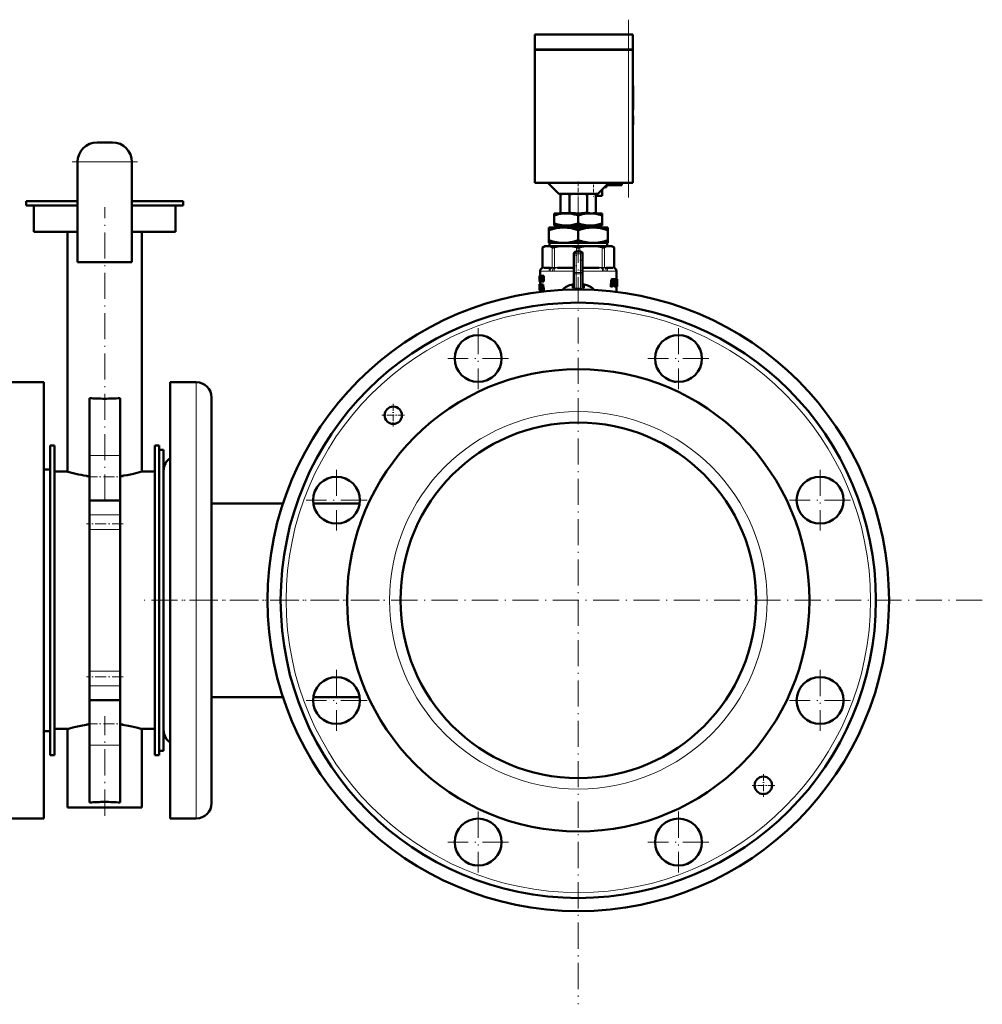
# Model space of a CAD drawing. Extents: x -2065 to 2446, y -2260 to 958.
# Tile 58 of 63: x 2005 to 2446, y -604 to -152. Entities that reach past the tile are written whole.
import ezdxf

# ---------------------------------------------------------------- set-up
doc = ezdxf.new("R2010")
doc.units = 0
doc.linetypes.add('DASHDOT', pattern=[18.5, 12, -3, 0.5, -3])

msp = doc.modelspace()

# ---------------------------------------------------------------- linework, layer by layer
at = {"color": 7, "linetype": 'DASHDOT', "lineweight": 18}
for p, q in [((2283.82, -233.89), (2283.82, -152.29)), ((2058.67, -217.54), (2028.67, -217.54)), ((2260.82, -233.29), (2260.82, -603.79)), ((2043.67, -372.81), (2043.67, -238.33)), ((2214.9, -293.7), (2214.9, -321.65)), ((2306.75, -293.7), (2306.75, -321.65)), ((2228.88, -307.67), (2200.93, -307.67)), ((2320.72, -307.67), (2292.77, -307.67)), ((2149.96, -358.64), (2149.96, -386.59)), ((2371.69, -358.64), (2371.69, -386.59)), ((2163.93, -372.61), (2135.98, -372.61)), ((2385.66, -372.61), (2357.71, -372.61)), ((2169.6, -418.54), (2061.68, -418.54)), ((2446.07, -418.54), (2075.57, -418.54)), ((2149.96, -450.48), (2149.96, -478.43)), ((2371.69, -450.48), (2371.69, -478.43)), ((2163.93, -464.46), (2135.98, -464.46)), ((2385.66, -464.46), (2357.71, -464.46)), ((2043.67, -517.34), (2043.67, -471.66)), ((2214.9, -515.43), (2214.9, -543.38)), ((2306.75, -515.43), (2306.75, -543.38)), ((2228.88, -529.4), (2200.93, -529.4)), ((2320.72, -529.4), (2292.77, -529.4))]:
    msp.add_line(p, q, dxfattribs=at)
at = {"color": 7, "lineweight": 50}
for p, q in [((2240.82, -159.09), (2283.82, -159.09)), ((2240.82, -165.99), (2240.82, -159.09)), ((2285.82, -159.09), (2283.82, -159.09)), ((2285.82, -165.99), (2285.82, -159.09)), ((2240.82, -165.99), (2283.82, -165.99)), ((2240.82, -166.09), (2283.82, -166.09)), ((2240.82, -166.09), (2240.82, -227.09)), ((2240.92, -166.09), (2240.92, -165.99)), ((2285.82, -165.99), (2283.82, -165.99)), ((2283.82, -166.09), (2285.24, -166.09)), ((2285.24, -166.09), (2285.82, -166.09)), ((2285.72, -166.09), (2285.72, -165.99)), ((2285.82, -227.09), (2285.82, -166.09)), ((2285.82, -182.65), (2285.92, -182.65)), ((2285.82, -184.17), (2285.92, -184.17)), ((2285.92, -182.65), (2285.92, -184.17)), ((2285.92, -184.13), (2285.92, -185.12)), ((2285.92, -190.11), (2285.92, -184.17)), ((2285.92, -185.12), (2285.92, -186.12)), ((2285.92, -186.12), (2285.92, -188.12)), ((2285.92, -188.12), (2285.92, -188.76)), ((2285.92, -188.76), (2285.92, -193.69)), ((2285.82, -193.34), (2285.92, -193.34)), ((2285.82, -193.69), (2285.92, -193.69)), ((2285.92, -193.34), (2285.92, -190.11)), ((2285.82, -196.44), (2285.92, -196.44)), ((2285.82, -196.45), (2285.92, -196.45)), ((2285.82, -196.54), (2285.92, -196.54)), ((2285.92, -196.45), (2285.92, -196.44)), ((2285.92, -196.61), (2285.92, -196.45)), ((2285.92, -196.54), (2285.92, -200.42)), ((2285.82, -200.42), (2285.92, -200.42)), ((2285.82, -200.54), (2285.92, -200.54)), ((2285.92, -200.54), (2285.92, -200.42)), ((2040.17, -208.54), (2047.17, -208.54)), ((2031.17, -217.54), (2031.17, -263.54)), ((2056.17, -217.54), (2056.17, -263.54)), ((2240.82, -227.09), (2283.82, -227.09)), ((2251.82, -232.09), (2246.82, -227.09)), ((2274.82, -227.09), (2269.82, -232.09)), ((2271.82, -233.09), (2271.82, -230.09)), ((2272.82, -229.09), (2273.82, -229.09)), ((2280.82, -228.09), (2273.82, -228.09)), ((2273.82, -229.09), (2273.82, -228.09)), ((2280.82, -227.09), (2280.82, -228.09)), ((2285.24, -227.09), (2283.82, -227.09)), ((2285.82, -227.09), (2285.24, -227.09)), ((2251.82, -232.09), (2269.82, -232.09)), ((2253.82, -232.09), (2252.69, -232.39)), ((2252.69, -232.39), (2252.69, -240.79)), ((2256.73, -232.38), (2256.73, -240.8)), ((2264.82, -232.37), (2264.82, -240.81)), ((2267.82, -232.09), (2268.86, -232.36)), ((2268.86, -232.36), (2268.86, -240.82)), ((2268.86, -233.09), (2271.82, -233.09)), ((2007.67, -235.54), (2031.17, -235.54)), ((2007.67, -237.54), (2007.67, -235.54)), ((2031.17, -237.54), (2007.67, -237.54)), ((2011.17, -249.54), (2011.17, -237.54)), ((2056.17, -235.54), (2079.67, -235.54)), ((2079.67, -237.54), (2056.17, -237.54)), ((2076.17, -249.54), (2076.17, -237.54)), ((2079.67, -237.54), (2079.67, -235.54)), ((2249.82, -241.09), (2249.82, -242.07)), ((2255.32, -241.09), (2249.82, -241.09)), ((2249.82, -245.67), (2249.82, -242.07)), ((2253.8, -241.09), (2252.69, -240.79)), ((2253.8, -241.09), (2260.2, -241.09)), ((2266.32, -241.09), (2255.32, -241.09)), ((2261.44, -241.09), (2260.2, -241.09)), ((2260.82, -245.67), (2260.82, -242.07)), ((2261.44, -241.09), (2266.36, -241.09)), ((2271.82, -241.09), (2266.32, -241.09)), ((2267.34, -241.09), (2266.36, -241.09)), ((2267.34, -241.09), (2267.85, -241.09)), ((2267.85, -241.09), (2268.86, -240.82)), ((2271.82, -241.09), (2271.82, -242.07)), ((2271.82, -245.67), (2271.82, -242.07)), ((2247.32, -248.79), (2247.32, -247.59)), ((2254.07, -247.59), (2247.32, -247.59)), ((2249.82, -246.59), (2249.82, -245.67)), ((2253.97, -246.59), (2249.82, -246.59)), ((2250.35, -247.59), (2250.35, -246.59)), ((2253.97, -246.59), (2256.67, -246.59)), ((2267.57, -247.59), (2254.07, -247.59)), ((2264.97, -246.59), (2256.67, -246.59)), ((2264.97, -246.59), (2267.67, -246.59)), ((2274.32, -247.59), (2267.57, -247.59)), ((2271.82, -246.59), (2267.67, -246.59)), ((2271.3, -246.59), (2271.3, -247.59)), ((2271.82, -245.67), (2271.82, -246.59)), ((2274.32, -247.59), (2274.32, -248.79)), ((2031.17, -249.54), (2011.17, -249.54)), ((2026.67, -359.54), (2026.67, -249.54)), ((2076.17, -249.54), (2056.17, -249.54)), ((2060.67, -359.54), (2060.67, -249.54)), ((2247.32, -253.46), (2247.32, -248.79)), ((2260.82, -253.46), (2260.82, -248.79)), ((2274.32, -253.46), (2274.32, -248.79)), ((2245.52, -256.09), (2244.43, -256.72)), ((2244.58, -256.64), (2244.43, -256.72)), ((2244.43, -265.94), (2244.43, -256.72)), ((2245.52, -256.09), (2246.69, -256.09)), ((2246.69, -256.09), (2254.97, -256.09)), ((2247.32, -254.59), (2247.32, -253.46)), ((2252.42, -254.59), (2247.32, -254.59)), ((2247.6, -254.59), (2247.6, -256.09)), ((2252.42, -254.59), (2255.73, -254.59)), ((2254.97, -256.09), (2266.68, -256.09)), ((2265.92, -254.59), (2255.73, -254.59)), ((2265.92, -254.59), (2269.23, -254.59)), ((2266.68, -256.09), (2274.96, -256.09)), ((2274.32, -254.59), (2269.23, -254.59)), ((2274.04, -256.09), (2274.04, -254.59)), ((2274.32, -253.46), (2274.32, -254.59)), ((2274.96, -256.09), (2276.12, -256.09)), ((2276.12, -256.09), (2277.22, -256.72)), ((2277.22, -256.72), (2277.07, -256.64)), ((2277.22, -265.94), (2277.22, -256.72)), ((2258.82, -268.17), (2258.82, -259.59)), ((2259.82, -258.59), (2261.82, -258.59)), ((2262.82, -259.59), (2262.82, -268.17)), ((2031.17, -263.54), (2056.17, -263.54)), ((2248.02, -266.09), (2244.98, -266.09)), ((2258.56, -266.09), (2251.22, -266.09)), ((2270.42, -266.09), (2263.09, -266.09)), ((2276.66, -266.09), (2273.62, -266.09)), ((2243.04, -269.7), (2243.02, -269.83)), ((2243.02, -269.83), (2243.02, -270.91)), ((2243.04, -269.7), (2243.05, -269.7)), ((2243.05, -269.7), (2243.2, -269.7)), ((2243.05, -272.27), (2243.05, -269.7)), ((2243.09, -270.17), (2243.09, -270.74)), ((2243.09, -270.17), (2243.2, -270.17)), ((2243.09, -270.74), (2243.19, -270.74)), ((2243.49, -270.74), (2243.19, -270.74)), ((2243.19, -270.74), (2243.19, -271.21)), ((2243.5, -269.7), (2243.2, -269.7)), ((2243.2, -269.7), (2243.2, -270.17)), ((2243.5, -270.17), (2243.2, -270.17)), ((2243.32, -267.53), (2243.32, -269.7)), ((2243.4, -270.17), (2243.4, -270.74)), ((2243.49, -270.74), (2243.49, -271.21)), ((2243.5, -269.7), (2243.5, -270.17)), ((2243.51, -269.7), (2243.76, -269.7)), ((2243.51, -270.14), (2243.51, -269.7)), ((2243.51, -270.14), (2243.56, -270.14)), ((2243.56, -271.83), (2243.56, -270.14)), ((2243.7, -270.14), (2243.7, -271.83)), ((2243.7, -270.14), (2243.76, -270.14)), ((2243.76, -269.7), (2243.89, -269.7)), ((2243.76, -269.7), (2243.76, -270.14)), ((2243.76, -270.14), (2243.89, -270.14)), ((2243.89, -269.7), (2244.09, -269.7)), ((2243.89, -272.27), (2243.89, -269.7)), ((2244.06, -270.44), (2244.06, -270.44)), ((2244.06, -270.86), (2244.06, -272.27)), ((2244.09, -269.7), (2244.41, -269.7)), ((2244.41, -269.7), (2244.5, -270.09)), ((2244.5, -269.7), (2244.71, -269.7)), ((2244.5, -271.12), (2244.5, -269.7)), ((2244.71, -269.7), (2245.05, -269.7)), ((2244.71, -269.7), (2244.71, -272.27)), ((2245.05, -269.7), (2245.05, -272.27)), ((2258.82, -274.82), (2258.82, -268.17)), ((2262.82, -274.82), (2262.82, -268.17)), ((2278.32, -267.53), (2278.32, -271.24)), ((2243.02, -270.91), (2243.02, -270.96)), ((2243.02, -270.96), (2243.02, -271.03)), ((2243.02, -271.03), (2243.02, -272.09)), ((2243.02, -271.91), (2243.02, -272.09)), ((2243.02, -271.91), (2243.05, -271.91)), ((2243.03, -273.66), (2243.02, -273.73)), ((2243.02, -273.73), (2243.02, -274.27)), ((2243.02, -273.73), (2243.07, -273.73)), ((2243.02, -274.27), (2243.04, -274.27)), ((2243.03, -274.89), (2243.02, -275.05)), ((2243.02, -275.05), (2243.02, -275.26)), ((2243.02, -275.05), (2243.07, -275.05)), ((2243.02, -275.26), (2243.02, -275.54)), ((2243.02, -275.26), (2243.1, -275.26)), ((2243.03, -270.95), (2243.05, -270.95)), ((2243.03, -273.66), (2243.09, -273.66)), ((2243.04, -274.66), (2243.03, -274.75)), ((2243.03, -274.75), (2243.03, -274.89)), ((2243.03, -274.75), (2243.05, -274.75)), ((2243.03, -274.89), (2243.05, -274.89)), ((2243.04, -272.27), (2243.05, -272.27)), ((2243.04, -273.64), (2243.32, -273.64)), ((2243.05, -274.63), (2243.04, -274.66)), ((2243.05, -272.27), (2243.2, -272.27)), ((2243.09, -274.17), (2243.08, -274.25)), ((2243.08, -274.25), (2243.08, -274.35)), ((2243.08, -274.25), (2243.19, -274.25)), ((2243.08, -274.35), (2243.08, -274.47)), ((2243.08, -274.35), (2243.38, -274.35)), ((2243.08, -274.47), (2243.09, -274.57)), ((2243.08, -274.47), (2243.39, -274.47)), ((2243.1, -275.25), (2243.08, -275.15)), ((2243.09, -271.21), (2243.09, -271.8)), ((2243.09, -271.21), (2243.19, -271.21)), ((2243.09, -271.8), (2243.2, -271.8)), ((2243.09, -274.17), (2243.17, -274.17)), ((2243.09, -274.57), (2243.11, -274.66)), ((2243.09, -274.57), (2243.39, -274.57)), ((2243.1, -274.11), (2243.14, -274.11)), ((2243.12, -275.34), (2243.1, -275.25)), ((2243.11, -274.66), (2243.13, -274.75)), ((2243.11, -274.66), (2243.39, -274.66)), ((2243.12, -273.64), (2243.42, -273.64)), ((2243.13, -275.45), (2243.12, -275.34)), ((2243.13, -274.75), (2243.16, -274.89)), ((2243.13, -274.75), (2243.39, -274.75)), ((2243.17, -274.19), (2243.15, -274.14)), ((2243.16, -273.66), (2243.46, -273.66)), ((2243.16, -274.89), (2243.39, -274.89)), ((2243.19, -274.27), (2243.17, -274.19)), ((2243.18, -275.05), (2243.39, -275.05)), ((2243.49, -271.21), (2243.19, -271.21)), ((2243.19, -273.73), (2243.19, -274.27)), ((2243.19, -273.73), (2243.35, -273.73)), ((2243.19, -274.27), (2243.39, -274.27)), ((2243.51, -271.8), (2243.2, -271.8)), ((2243.2, -271.8), (2243.2, -272.27)), ((2243.51, -272.27), (2243.2, -272.27)), ((2243.2, -275.26), (2243.39, -275.26)), ((2243.32, -272.27), (2243.32, -273.64)), ((2243.35, -273.68), (2243.57, -273.68)), ((2243.35, -274.13), (2243.35, -273.68)), ((2243.35, -274.13), (2243.39, -274.13)), ((2243.38, -274.27), (2243.38, -274.35)), ((2243.38, -274.35), (2243.39, -274.47)), ((2243.39, -275.81), (2243.39, -274.13)), ((2243.39, -274.47), (2243.39, -274.57)), ((2243.4, -271.21), (2243.4, -271.8)), ((2243.46, -273.66), (2243.47, -273.68)), ((2243.51, -271.8), (2243.51, -272.27)), ((2243.51, -271.83), (2243.56, -271.83)), ((2243.51, -272.27), (2243.51, -271.83)), ((2243.51, -272.27), (2243.76, -272.27)), ((2243.52, -274.13), (2243.52, -275.81)), ((2243.52, -274.13), (2243.57, -274.13)), ((2243.57, -273.68), (2243.88, -273.68)), ((2243.57, -273.68), (2243.57, -274.13)), ((2243.57, -274.13), (2243.88, -274.13)), ((2243.7, -271.83), (2243.76, -271.83)), ((2243.76, -271.83), (2243.89, -271.83)), ((2243.76, -271.83), (2243.76, -272.27)), ((2243.76, -272.27), (2243.89, -272.27)), ((2243.82, -274.13), (2243.82, -275.81)), ((2243.88, -273.68), (2243.88, -274.13)), ((2243.89, -272.27), (2244.06, -272.27)), ((2244.06, -272.27), (2244.38, -272.27)), ((2244.12, -273.68), (2244.36, -273.68)), ((2244.12, -275.24), (2244.21, -274.37)), ((2244.12, -275.24), (2244.35, -275.24)), ((2244.21, -274.37), (2244.25, -274.37)), ((2244.23, -274.14), (2244.24, -274.14)), ((2244.25, -274.37), (2244.35, -275.24)), ((2244.69, -273.68), (2244.36, -273.68)), ((2244.38, -271.87), (2244.38, -272.27)), ((2244.45, -271.27), (2244.5, -271.48)), ((2244.48, -272.27), (2244.71, -272.27)), ((2244.5, -271.48), (2244.5, -271.48)), ((2244.71, -272.27), (2245.05, -272.27)), ((2258.19, -273.65), (2258.24, -273.85)), ((2258.25, -275.29), (2258.24, -273.85)), ((2258.82, -274.11), (2258.82, -274.12)), ((2262.82, -274.11), (2262.82, -274.12)), ((2263.41, -273.85), (2263.37, -273.84)), ((2263.41, -273.85), (2263.39, -275.29)), ((2263.41, -273.85), (2263.46, -273.65)), ((2275.9, -271.93), (2275.68, -274.37)), ((2275.68, -274.37), (2276.03, -274.37)), ((2275.78, -274.7), (2276.13, -274.7)), ((2275.94, -271.66), (2276.29, -271.66)), ((2276.02, -271.45), (2276.36, -271.45)), ((2276.24, -271.93), (2276.03, -274.37)), ((2276.13, -271.3), (2276.47, -271.3)), ((2276.13, -274.7), (2276.39, -274.7)), ((2276.24, -271.24), (2276.58, -271.24)), ((2276.49, -274.49), (2276.69, -272.16)), ((2276.55, -273.78), (2276.77, -273.78)), ((2276.58, -271.24), (2277.45, -271.24)), ((2276.58, -273.44), (2276.67, -273.44)), ((2276.59, -273.3), (2276.68, -273.3)), ((2276.61, -273.09), (2276.78, -273.09)), ((2276.68, -273.3), (2276.67, -273.44)), ((2276.73, -272), (2276.8, -271.93)), ((2276.79, -273.02), (2276.73, -273.09)), ((2276.77, -273.78), (2277.26, -273.78)), ((2276.78, -273.09), (2277.05, -273.09)), ((2276.79, -273.02), (2277.12, -273.02)), ((2276.8, -271.93), (2277.15, -271.93)), ((2276.82, -271.93), (2276.88, -272)), ((2276.89, -272.16), (2276.83, -272.86)), ((2276.83, -272.86), (2277.16, -272.86)), ((2276.88, -272), (2277.2, -272)), ((2276.89, -272.16), (2277.21, -272.16)), ((2277.12, -273.02), (2277.05, -273.09)), ((2277.15, -271.93), (2277.2, -272)), ((2277.21, -272.16), (2277.16, -272.86)), ((2277.41, -273.66), (2277.36, -274.37)), ((2277.36, -274.37), (2277.67, -274.37)), ((2277.44, -274.7), (2277.75, -274.7)), ((2277.55, -273.09), (2277.63, -271.93)), ((2277.62, -271.24), (2277.56, -271.35)), ((2277.6, -271.46), (2277.86, -271.46)), ((2277.62, -271.24), (2277.93, -271.24)), ((2277.75, -274.7), (2277.94, -274.7)), ((2277.93, -271.24), (2278.51, -271.24)), ((2278.06, -273.55), (2278.03, -274.37)), ((2278.03, -274.37), (2278.33, -274.37)), ((2278.06, -273.53), (2278.06, -273.55)), ((2278.06, -273.55), (2278.36, -273.55)), ((2278.07, -273.32), (2278.2, -273.32)), ((2278.07, -273.38), (2278.36, -273.38)), ((2278.07, -274.7), (2278.38, -274.7)), ((2278.09, -272.98), (2278.15, -272.98)), ((2278.1, -272.84), (2278.15, -272.84)), ((2278.11, -272.56), (2278.39, -272.56)), ((2278.11, -272.63), (2278.21, -272.63)), ((2278.12, -272.4), (2278.41, -272.4)), ((2278.13, -272.16), (2278.41, -272.16)), ((2278.15, -272), (2278.41, -272)), ((2278.15, -272.84), (2278.15, -272.98)), ((2278.19, -271.93), (2278.38, -271.93)), ((2278.2, -273.32), (2278.33, -273.32)), ((2278.21, -272.63), (2278.36, -272.63)), ((2278.32, -271.24), (2278.62, -271.24)), ((2278.32, -271.24), (2278.53, -271.24)), ((2278.32, -274.7), (2278.32, -277.12)), ((2278.33, -273.32), (2278.36, -273.38)), ((2278.36, -273.55), (2278.33, -274.37)), ((2278.38, -271.93), (2278.41, -272)), ((2278.38, -274.7), (2278.48, -274.7)), ((2278.41, -272.16), (2278.41, -272.4)), ((2278.48, -274.7), (2278.6, -274.7)), ((2278.54, -271.3), (2278.51, -271.24)), ((2278.51, -274.49), (2278.53, -273.49)), ((2278.51, -274.37), (2278.58, -274.37)), ((2278.53, -272.92), (2278.54, -272.74)), ((2278.53, -273.2), (2278.53, -273.04)), ((2278.56, -271.46), (2278.62, -271.46)), ((2278.56, -272.45), (2278.57, -271.93)), ((2278.6, -274.7), (2278.62, -274.7)), ((2278.62, -271.24), (2278.62, -271.24)), ((2278.62, -271.24), (2278.62, -274.58)), ((2278.62, -274.7), (2278.62, -274.58)), ((2243.02, -275.54), (2243.02, -275.9)), ((2243.02, -275.54), (2243.13, -275.54)), ((2243.02, -275.9), (2243.03, -276.14)), ((2243.02, -275.9), (2243.04, -275.9)), ((2243.03, -276.14), (2243.04, -276.14)), ((2243.03, -276.27), (2243.05, -276.31)), ((2243.03, -276.27), (2243.06, -276.27)), ((2243.04, -276.16), (2243.04, -275.59)), ((2243.04, -275.59), (2243.13, -275.59)), ((2243.05, -276.31), (2243.09, -276.31)), ((2243.06, -275.78), (2243.12, -275.78)), ((2243.09, -276.31), (2243.39, -276.31)), ((2243.12, -275.78), (2243.13, -275.69)), ((2243.13, -275.69), (2243.13, -275.59)), ((2243.13, -276.27), (2243.43, -276.27)), ((2243.17, -276.14), (2243.35, -276.14)), ((2243.2, -275.9), (2243.35, -275.9)), ((2243.21, -275.54), (2243.39, -275.54)), ((2243.32, -276.31), (2243.32, -277.12)), ((2243.35, -275.81), (2243.39, -275.81)), ((2243.35, -276.26), (2243.35, -275.81)), ((2243.35, -276.26), (2243.57, -276.26)), ((2243.44, -276.26), (2243.43, -276.27)), ((2243.52, -275.81), (2243.57, -275.81)), ((2243.57, -275.81), (2243.88, -275.81)), ((2243.57, -275.81), (2243.57, -276.26)), ((2243.57, -276.26), (2243.83, -276.26)), ((2243.83, -276.26), (2244.02, -276.26)), ((2243.88, -275.81), (2243.88, -275.82)), ((2244.08, -275.69), (2244.02, -276.26)), ((2244.34, -276.26), (2244.02, -276.26)), ((2244.08, -275.69), (2244.4, -275.69)), ((2244.4, -275.69), (2244.34, -276.26)), ((2244.47, -276.26), (2244.4, -275.69)), ((2244.47, -276.26), (2244.72, -276.26)), ((2245.05, -276.26), (2244.72, -276.26)), ((2015.67, -318.54), (1990.67, -318.54)), ((2015.67, -418.54), (2015.67, -318.54)), ((2073.67, -330.78), (2073.67, -318.54)), ((2073.67, -318.54), (2085.67, -318.54)), ((2036.67, -352.07), (2036.67, -325.82)), ((2050.67, -352.07), (2050.67, -325.82)), ((2092.67, -336.92), (2092.67, -325.54)), ((2073.67, -518.54), (2073.67, -330.78)), ((2092.67, -511.54), (2092.67, -336.92)), ((2020.67, -347.54), (2018.67, -347.54)), ((2018.67, -347.54), (2018.67, -489.54)), ((2020.67, -347.54), (2020.67, -489.54)), ((2068.67, -347.54), (2066.67, -347.54)), ((2066.67, -347.54), (2066.67, -489.54)), ((2068.67, -347.54), (2068.67, -489.54)), ((2036.67, -372.7), (2036.67, -352.07)), ((2050.67, -372.7), (2050.67, -352.07)), ((2068.67, -349.54), (2068.67, -385.46)), ((2070.67, -349.54), (2068.67, -349.54)), ((2070.67, -349.54), (2070.67, -385.46)), ((2018.67, -358.54), (2015.67, -358.54)), ((2020.67, -359.54), (2026.67, -359.54)), ((2020.67, -359.54), (2020.67, -477.54)), ((2060.67, -359.54), (2066.67, -359.54)), ((2070.67, -366.32), (2070.67, -359.04)), ((2070.67, -478.04), (2070.67, -366.32)), ((2036.67, -372.7), (2036.67, -379.39)), ((2036.67, -372.7), (2050.67, -372.7)), ((2050.67, -372.7), (2050.67, -379.39)), ((2092.67, -374.09), (2125.43, -374.09)), ((2139.31, -374.09), (2160.61, -374.09)), ((2036.67, -379.39), (2036.67, -386.05)), ((2050.67, -379.39), (2050.67, -386.05)), ((2036.67, -386.05), (2036.67, -451.03)), ((2050.67, -386.05), (2050.67, -451.03)), ((2068.67, -385.46), (2068.67, -487.54)), ((2070.67, -385.46), (2070.67, -487.54)), ((2015.67, -518.54), (2015.67, -418.54)), ((2036.67, -451.03), (2036.67, -457.68)), ((2050.67, -451.03), (2050.67, -457.68)), ((2036.67, -457.68), (2036.67, -464.38)), ((2050.67, -457.68), (2050.67, -464.38)), ((2036.67, -485), (2036.67, -464.38)), ((2036.67, -464.38), (2050.67, -464.38)), ((2050.67, -485), (2050.67, -464.38)), ((2092.67, -462.99), (2125.43, -462.99)), ((2139.31, -462.99), (2160.61, -462.99)), ((2015.67, -478.54), (2018.67, -478.54)), ((2026.67, -477.54), (2020.67, -477.54)), ((2026.67, -477.54), (2027.05, -477.43)), ((2026.67, -513.54), (2026.67, -477.54)), ((2066.67, -477.54), (2060.67, -477.54)), ((2060.67, -513.54), (2060.67, -477.54)), ((2036.67, -511.25), (2036.67, -485)), ((2050.67, -511.25), (2050.67, -485)), ((2070.67, -487.54), (2068.67, -487.54)), ((2020.67, -489.54), (2018.67, -489.54)), ((2068.67, -489.54), (2066.67, -489.54)), ((2027.05, -513.54), (2026.67, -513.54)), ((2043.67, -513.54), (2027.05, -513.54)), ((2060.67, -513.54), (2043.67, -513.54)), ((2015.67, -518.54), (1990.67, -518.54)), ((2073.67, -518.54), (2085.67, -518.54))]:
    msp.add_line(p, q, dxfattribs=at)
at = {"color": 7, "lineweight": 18}
for p, q in [((2283.82, -165.99), (2283.82, -159.09)), ((2283.82, -166.09), (2283.82, -165.99)), ((2283.82, -166.09), (2283.82, -227.09)), ((2031.17, -217.54), (2056.17, -217.54)), ((2244.58, -256.64), (2244.58, -265.93)), ((2248.8, -265.93), (2248.8, -256.64)), ((2249.88, -256.64), (2249.88, -265.93)), ((2260.06, -258.59), (2260.06, -256.64)), ((2261.59, -256.64), (2261.59, -258.59)), ((2271.77, -265.93), (2271.77, -256.64)), ((2272.85, -256.64), (2272.85, -265.93)), ((2277.07, -265.93), (2277.07, -256.64)), ((2258.82, -259.59), (2259.82, -259.59)), ((2259.82, -258.59), (2259.82, -259.59)), ((2259.82, -259.59), (2259.82, -268.17)), ((2261.82, -259.59), (2259.82, -259.59)), ((2261.82, -258.59), (2261.82, -259.59)), ((2261.82, -268.17), (2261.82, -259.59)), ((2261.82, -259.59), (2262.82, -259.59)), ((2244.43, -266.12), (2244.3, -266.13)), ((2244.43, -265.94), (2244.56, -265.93)), ((2244.45, -266.12), (2244.43, -266.12)), ((2244.71, -266.1), (2244.45, -266.12)), ((2244.56, -265.93), (2244.58, -265.93)), ((2244.58, -265.93), (2244.87, -265.9)), ((2245.17, -265.89), (2248.21, -265.89)), ((2248.66, -266.12), (2248.34, -266.1)), ((2248.5, -265.9), (2248.8, -265.93)), ((2248.68, -266.12), (2248.66, -266.12)), ((2248.8, -265.93), (2248.82, -265.93)), ((2249.83, -266.12), (2249.77, -266.12)), ((2249.83, -265.93), (2249.88, -265.93)), ((2250.53, -266.1), (2249.83, -266.12)), ((2249.88, -265.93), (2250.59, -265.9)), ((2251.3, -265.89), (2258.63, -265.89)), ((2258.82, -266.09), (2258.56, -266.09)), ((2258.63, -265.89), (2258.82, -265.89)), ((2262.82, -265.89), (2263.01, -265.89)), ((2263.09, -266.09), (2262.82, -266.09)), ((2263.01, -265.89), (2270.34, -265.89)), ((2271.06, -265.9), (2271.77, -265.93)), ((2271.82, -266.12), (2271.12, -266.1)), ((2271.77, -265.93), (2271.82, -265.93)), ((2271.87, -266.12), (2271.82, -266.12)), ((2272.83, -265.93), (2272.85, -265.93)), ((2272.85, -265.93), (2273.14, -265.9)), ((2272.99, -266.12), (2272.96, -266.12)), ((2273.31, -266.1), (2272.99, -266.12)), ((2273.44, -265.89), (2276.48, -265.89)), ((2276.77, -265.9), (2277.07, -265.93)), ((2277.2, -266.12), (2276.93, -266.1)), ((2277.07, -265.93), (2277.09, -265.93)), ((2277.09, -265.93), (2277.22, -265.94)), ((2277.22, -266.12), (2277.2, -266.12)), ((2277.35, -266.13), (2277.22, -266.12)), ((2243.34, -267.56), (2243.32, -267.53)), ((2243.4, -267.59), (2247.32, -267.59)), ((2248.97, -267.56), (2247.95, -267.56)), ((2249.69, -267.59), (2258.82, -267.59)), ((2258.82, -268.17), (2259.82, -268.17)), ((2259.82, -268.17), (2261.82, -268.17)), ((2259.82, -268.17), (2259.82, -268.88)), ((2259.82, -275.37), (2259.82, -268.88)), ((2261.82, -268.88), (2259.82, -268.88)), ((2261.82, -268.17), (2261.82, -268.88)), ((2261.82, -268.17), (2262.82, -268.17)), ((2261.82, -268.88), (2261.82, -275.37)), ((2262.82, -267.59), (2271.96, -267.59)), ((2273.7, -267.56), (2272.68, -267.56)), ((2274.32, -267.59), (2278.24, -267.59)), ((2278.32, -267.53), (2278.31, -267.56)), ((2244.45, -271.27), (2244.5, -271.27)), ((2259.82, -275.37), (2260.82, -275.34)), ((2261.32, -275.35), (2261.82, -275.37)), ((2085.67, -330.78), (2085.67, -318.54)), ((2085.67, -518.54), (2085.67, -330.78)), ((2036.67, -352.07), (2050.67, -352.07)), ((2036.67, -379.39), (2050.67, -379.39)), ((2036.67, -386.05), (2050.67, -386.05)), ((2036.67, -451.03), (2050.67, -451.03)), ((2036.67, -457.68), (2050.67, -457.68)), ((2036.67, -485), (2050.67, -485))]:
    msp.add_line(p, q, dxfattribs=at)
at = {"color": 7, "linetype": 'DASHDOT', "lineweight": 18, "ltscale": 0.002997}
msp.add_line((2285.81, -188.75), (2285.93, -188.75), dxfattribs=at)
at = {"color": 7, "linetype": 'DASHDOT', "lineweight": 18, "ltscale": 0.159087}
msp.add_line((2260.82, -226.56), (2260.82, -232.92), dxfattribs=at)
at = {"color": 7, "linetype": 'DASHDOT', "lineweight": 18, "ltscale": 0.060014}
msp.add_line((2267.82, -226.89), (2267.82, -229.29), dxfattribs=at)
at = {"color": 7, "linetype": 'DASHDOT', "lineweight": 18, "ltscale": 0.090027}
msp.add_line((2267.82, -229.79), (2267.82, -233.39), dxfattribs=at)
at = {"color": 7, "linetype": 'DASHDOT', "lineweight": 18, "ltscale": 0.036911}
msp.add_line((2260.82, -240.73), (2260.82, -242.2), dxfattribs=at)
at = {"color": 7, "linetype": 'DASHDOT', "lineweight": 18, "ltscale": 0.094163}
msp.add_line((2260.82, -245.35), (2260.82, -249.12), dxfattribs=at)
at = {"color": 7, "linetype": 'DASHDOT', "lineweight": 18, "ltscale": 0.153835}
msp.add_line((2260.82, -259.1), (2260.82, -252.95), dxfattribs=at)
at = {"color": 7, "linetype": 'DASHDOT', "lineweight": 18, "ltscale": 0.059998}
for p, q in [((2259.62, -259.59), (2262.02, -259.59)), ((2259.62, -268.17), (2262.02, -268.17))]:
    msp.add_line(p, q, dxfattribs=at)
at = {"color": 7, "linetype": 'DASHDOT', "lineweight": 18, "ltscale": 0.257574}
msp.add_line((2259.82, -269.03), (2259.82, -258.73), dxfattribs=at)
at = {"color": 7, "linetype": 'DASHDOT', "lineweight": 18, "ltscale": 0.257588}
msp.add_line((2261.82, -258.73), (2261.82, -269.03), dxfattribs=at)
at = {"color": 7, "linetype": 'DASHDOT', "lineweight": 18, "ltscale": 0.259999}
msp.add_line((2175.97, -328.48), (2175.97, -338.88), dxfattribs=at)
at = {"color": 7, "linetype": 'DASHDOT', "lineweight": 18, "ltscale": 0.259998}
for p, q in [((2181.17, -333.68), (2170.77, -333.68)), ((2350.88, -503.39), (2340.48, -503.39))]:
    msp.add_line(p, q, dxfattribs=at)
at = {"color": 7, "linetype": 'DASHDOT', "lineweight": 18, "ltscale": 0.420001}
for p, q in [((2035.27, -361.97), (2052.07, -361.97)), ((2035.27, -475.11), (2052.07, -475.11))]:
    msp.add_line(p, q, dxfattribs=at)
at = {"color": 7, "linetype": 'DASHDOT', "lineweight": 18, "ltscale": 0.420013}
for p, q in [((2052.07, -383.49), (2035.27, -383.49)), ((2052.07, -453.59), (2035.27, -453.59))]:
    msp.add_line(p, q, dxfattribs=at)
at = {"color": 7, "linetype": 'DASHDOT', "lineweight": 18, "ltscale": 0.260001}
msp.add_line((2345.68, -498.19), (2345.68, -508.59), dxfattribs=at)
at = {"color": 7, "lineweight": 50}
for points in [[(2256.73, -232.38), (2255.65, -232.16), (2254.72, -232.1), (2253.78, -232.17), (2252.69, -232.39)], [(2260.82, -232.09), (2259.32, -232.13), (2257.67, -232.27), (2256.73, -232.38)], [(2264.82, -232.37), (2263.08, -232.18), (2261.55, -232.1), (2260.82, -232.09)], [(2255.32, -241.09), (2254.4, -241.12), (2253.47, -241.21), (2252.62, -241.34), (2251.77, -241.51), (2250.79, -241.77), (2249.82, -242.07)], [(2252.69, -240.79), (2253.78, -241.02), (2254.72, -241.08), (2255.65, -241.02), (2256.73, -240.8)], [(2260.82, -242.07), (2259.92, -241.79), (2259.01, -241.55), (2257.8, -241.3), (2256.57, -241.14), (2255.32, -241.09)], [(2266.32, -241.09), (2265.4, -241.12), (2264.47, -241.21), (2263.62, -241.34), (2262.77, -241.51), (2261.79, -241.77), (2260.82, -242.07)], [(2271.82, -242.07), (2270.92, -241.79), (2270.01, -241.55), (2268.8, -241.3), (2267.57, -241.14), (2266.32, -241.09)], [(2254.07, -247.59), (2253.22, -247.61), (2252.36, -247.67), (2250.66, -247.91), (2248.98, -248.3), (2247.32, -248.79)], [(2249.82, -245.67), (2251.47, -246.15), (2252.3, -246.34), (2253.14, -246.49), (2253.97, -246.59)], [(2260.82, -248.79), (2259.16, -248.29), (2257.48, -247.91), (2255.79, -247.67), (2254.93, -247.61), (2254.07, -247.59)], [(2256.67, -246.59), (2257.52, -246.48), (2258.36, -246.34), (2259.6, -246.04), (2260.82, -245.67)], [(2260.82, -245.67), (2262.47, -246.15), (2263.3, -246.34), (2264.14, -246.49), (2264.97, -246.59)], [(2267.57, -247.59), (2266.72, -247.61), (2265.86, -247.67), (2264.16, -247.91), (2262.48, -248.3), (2260.82, -248.79)], [(2274.32, -248.79), (2272.66, -248.29), (2270.98, -247.91), (2269.29, -247.67), (2268.43, -247.61), (2267.57, -247.59)], [(2267.67, -246.59), (2268.52, -246.48), (2269.36, -246.34), (2270.6, -246.04), (2271.82, -245.67)], [(2246.69, -256.09), (2246.05, -256.14), (2245.42, -256.29), (2245, -256.45), (2244.58, -256.64)], [(2248.8, -256.64), (2248.06, -256.33), (2247.37, -256.15), (2246.69, -256.09)], [(2247.32, -253.46), (2249.17, -254.01), (2250.85, -254.37), (2252.42, -254.59)], [(2249.88, -256.64), (2249.34, -256.72), (2248.94, -256.69), (2248.8, -256.64)], [(2254.97, -256.09), (2253.25, -256.15), (2251.48, -256.35), (2249.88, -256.64)], [(2260.06, -256.64), (2258.29, -256.33), (2256.61, -256.15), (2254.97, -256.09)], [(2255.73, -254.59), (2257.3, -254.37), (2258.97, -254.01), (2260.82, -253.46)], [(2260.82, -253.46), (2262.67, -254.01), (2264.35, -254.37), (2265.92, -254.59)], [(2266.68, -256.09), (2264.96, -256.15), (2263.19, -256.35), (2261.59, -256.64)], [(2271.77, -256.64), (2270, -256.33), (2268.32, -256.15), (2266.68, -256.09)], [(2269.23, -254.59), (2270.8, -254.37), (2272.47, -254.01), (2274.32, -253.46)], [(2272.85, -256.64), (2272.71, -256.69), (2272.52, -256.72), (2272.05, -256.69), (2271.77, -256.64)], [(2274.96, -256.09), (2274.25, -256.15), (2273.51, -256.35), (2272.85, -256.64)], [(2277.07, -256.64), (2276.37, -256.34), (2275.66, -256.15), (2274.96, -256.09)], [(2243.02, -272.09), (2243.03, -272.23), (2243.04, -272.27)], [(2243.08, -273.68), (2243.1, -273.65), (2243.12, -273.64)], [(2258.24, -273.85), (2258.48, -273.81), (2258.61, -273.83), (2258.71, -273.88), (2258.79, -273.99), (2258.82, -274.11)], [(2258.25, -275.29), (2258.43, -275.25), (2258.59, -275.18), (2258.72, -275.07), (2258.8, -274.95), (2258.82, -274.82)], [(2263.39, -275.29), (2263.22, -275.25), (2263.06, -275.18), (2262.93, -275.07), (2262.85, -274.95), (2262.82, -274.82)], [(2275.68, -274.37), (2275.69, -274.54), (2275.72, -274.65), (2275.74, -274.68), (2275.78, -274.7)], [(2276.03, -274.37), (2276.04, -274.54), (2276.07, -274.65), (2276.09, -274.68), (2276.13, -274.7)], [(2276.39, -274.7), (2276.46, -274.63), (2276.49, -274.49)], [(2276.67, -273.44), (2276.68, -273.62), (2276.7, -273.7), (2276.73, -273.75), (2276.77, -273.78)], [(2276.78, -273.09), (2276.71, -273.15), (2276.68, -273.3)], [(2277.36, -274.37), (2277.36, -274.51), (2277.4, -274.66), (2277.41, -274.69), (2277.44, -274.7)], [(2277.67, -274.37), (2277.68, -274.51), (2277.71, -274.66), (2277.73, -274.69), (2277.75, -274.7)], [(2277.93, -271.24), (2277.89, -271.3), (2277.86, -271.46)], [(2277.94, -274.7), (2277.98, -274.64), (2278.01, -274.49)], [(2278.03, -274.37), (2278.04, -274.64), (2278.07, -274.7)], [(2278.13, -272.15), (2278.15, -272), (2278.19, -271.93)], [(2278.21, -272.63), (2278.17, -272.69), (2278.15, -272.84)], [(2278.15, -272.98), (2278.17, -273.25), (2278.18, -273.3), (2278.2, -273.32)], [(2278.33, -274.37), (2278.33, -274.46), (2278.35, -274.66), (2278.37, -274.69), (2278.38, -274.7)], [(2278.39, -272.56), (2278.38, -272.6), (2278.37, -272.62), (2278.36, -272.63)], [(2278.48, -274.7), (2278.51, -274.53), (2278.51, -274.49)], [(2278.58, -274.37), (2278.59, -274.67), (2278.6, -274.69), (2278.6, -274.7)], [(2243.06, -275.78), (2243.08, -275.83), (2243.09, -275.85)], [(2050.67, -361.61), (2052.37, -361.37), (2053.97, -361.11), (2055.48, -360.82), (2056.84, -360.52), (2058.61, -360.1), (2060.67, -359.54)], [(2027.05, -477.43), (2028.98, -476.91), (2030.42, -476.57), (2032.64, -476.1), (2035.17, -475.67), (2036.67, -475.47)], [(2058.77, -477.02), (2056.14, -476.39), (2054.55, -476.07), (2052.68, -475.75), (2050.67, -475.47)]]:
    msp.add_lwpolyline(points, dxfattribs=at)
at = {"color": 7, "lineweight": 18}
for points in [[(2248.82, -265.93), (2249.33, -265.94), (2249.83, -265.93)], [(2271.82, -265.93), (2272.52, -265.94), (2272.83, -265.93)], [(2258.67, -276.05), (2258.47, -275.86), (2258.33, -275.63), (2258.25, -275.29)], [(2263.39, -275.29), (2263.36, -275.51), (2263.28, -275.71), (2263.15, -275.9), (2262.97, -276.05)]]:
    msp.add_lwpolyline(points, dxfattribs=at)
at = {"color": 7, "lineweight": 50}
for centre, radius in [((2260.82, -418.54), 142.5), ((2260.82, -418.54), 136.5), ((2214.9, -307.67), 10.75), ((2306.75, -307.67), 10.75), ((2260.82, -418.54), 106), ((2175.97, -333.68), 4), ((2260.82, -418.54), 81.55), ((2149.96, -372.61), 10.75), ((2371.69, -372.61), 10.75), ((2149.96, -464.46), 10.75), ((2371.69, -464.46), 10.75), ((2345.68, -503.39), 4), ((2214.9, -529.4), 10.75), ((2306.75, -529.4), 10.75)]:
    msp.add_circle(centre, radius, dxfattribs=at)
at = {"color": 7, "lineweight": 18}
for radius in [134, 86.55]:
    msp.add_circle((2260.82, -418.54), radius, dxfattribs=at)
at = {"color": 7, "lineweight": 50}
for centre, radius, start, end in [((2040.17, -217.54), 9, 90, 180), ((2047.17, -217.54), 9, 360, 90), ((2267.01, -240.17), 8.1, 93.8646, 105.7504), ((2266.69, -240.13), 8.07, 74.3961, 86.1527), ((2261.07, -209.91), 31.19, 262.0055, 268.4072), ((2260.59, -210.11), 30.99, 271.5777, 277.8431), ((2267.04, -232.88), 8.24, 254.3235, 265.2431), ((2266.66, -232.91), 8.2, 274.7406, 285.5314), ((2260.81, -252.99), 3.73, 258.3238, 270.1707), ((2260.83, -252.99), 3.73, 269.8321, 281.6725), ((2259.82, -259.59), 1, 90, 180), ((2261.82, -259.59), 1, 0, 90), ((2244.82, -267.53), 1.5, 110.5177, 180), ((2244.23, -265.94), 0.2, 290.5165, 359.9999), ((2277.42, -265.94), 0.2, 180.0001, 249.4835), ((2276.82, -267.53), 1.5, 359.9834, 69.4823), ((2183.46, -270.97), 59.58, 0.0165, 1.0927), ((2230.74, -270.79), 13.33, 359.7204, 1.5136), ((2248.47, -269.66), 4.48, 190.0104, 192.7994), ((2295.87, -258.62), 52.95, 192.0714, 193.8139), ((2295.39, -259.54), 52.48, 192.226, 194.0417), ((2187.51, -270.93), 55.53, 358.9821, 359.9746), ((2243.05, -273.65), 0.0248, 125.531, 190.0323), ((2255.53, -274.37), 12.49, 178.5631, 180.1555), ((2253.61, -274.45), 10.57, 179.7427, 182.127), ((2246.9, -274.14), 3.85, 175.2413, 178.8012), ((2245.31, -274.78), 2.26, 181.5448, 189.4062), ((2243.75, -273.86), 0.687, 164.8283, 176.5088), ((2243.34, -274.19), 0.248, 160.8825, 173.4865), ((2243.13, -274.12), 0.0244, 106.4853, 170.0826), ((2243.11, -273.69), 0.0529, 31.7651, 83.5666), ((2243.12, -274.12), 0.0251, 33.1999, 78.8476), ((2243.02, -274.19), 0.149, 21.8787, 36.5135), ((2242.92, -273.82), 0.287, 17.5379, 34.226), ((2240.89, -275.34), 2.31, 7.0684, 11.2147), ((2240.15, -275.42), 3.06, 2.9639, 6.9168), ((2238.08, -275.52), 5.13, 359.805, 2.8778), ((2243.41, -273.69), 0.053, 31.7591, 83.5615), ((2399.07, -292.49), 156.09, 173.0783, 174.0305), ((2241.47, -274.06), 2.77, 353.6796, 358.3431), ((2247.37, -274.05), 3.13, 181.6147, 185.8624), ((2414.78, -251.45), 171.86, 187.4325, 188.3), ((2251.86, -271.19), 7.36, 179.4536, 182.2095), ((2410.47, -251.62), 167.24, 187.5802, 188.472), ((2260.82, -284.59), 11.25, 103.5334, 132.0781), ((2260.89, -284.91), 11.58, 100.2895, 103.4877), ((2249.53, -276.44), 10.35, 2.2351, 5.964), ((2272.12, -276.44), 10.35, 174.036, 177.7649), ((2260.75, -284.91), 11.58, 76.512, 79.7106), ((2263.15, -274.12), 0.322, 156.4258, 178.4255), ((2263.11, -274.11), 0.287, 126.1882, 155.079), ((2263.16, -274.19), 0.38, 96.3363, 125.445), ((2260.82, -284.59), 11.25, 47.9216, 76.4663), ((2277.43, -272.05), 1.54, 165.5109, 175.6995), ((2277.07, -271.96), 1.17, 154.2079, 165.6194), ((2276.53, -271.7), 0.571, 135.6429, 154.0272), ((2276.25, -271.41), 0.163, 93.6909, 138.2675), ((2277.83, -272.05), 1.59, 165.9006, 175.7281), ((2277.44, -271.95), 1.19, 154.7161, 165.9308), ((2276.88, -271.69), 0.572, 136.3208, 154.5448), ((2276.59, -271.4), 0.158, 93.9134, 139.1034), ((2277.19, -272.2), 0.507, 156.3492, 175.5227), ((2276.3, -272.82), 0.531, 337.5997, 355.9584), ((2276.46, -272.11), 0.434, 352.6684, 14.6166), ((2276.63, -272.82), 0.532, 337.6203, 355.9573), ((2276.78, -272.11), 0.434, 352.6684, 14.6166), ((2277.25, -273.64), 0.137, 274.5225, 323.8495), ((2276.95, -273.38), 0.537, 320.2641, 338.6513), ((2277.44, -271.35), 0.107, 28.887, 85.6361), ((2276.26, -273.1), 1.28, 338.1164, 348.3983), ((2275.68, -272.97), 1.88, 347.9871, 356.3113), ((2277.15, -271.55), 0.462, 12.8652, 32.9613), ((2276.41, -271.74), 1.23, 3.537, 13.8801), ((2275.57, -271.8), 2.06, 356.2323, 3.7222), ((1762.89, -239.45), 515.97, 356.1195, 356.4432), ((1848.17, -249.91), 430.53, 356.7272, 357.0393), ((2277.48, -273.49), 0.888, 356.4864, 7.0833), ((2277.32, -272.37), 1.09, 349.7197, 358.4317), ((2277.46, -272.11), 0.955, 356.6451, 6.5567), ((2279.23, -272.99), 0.702, 174.3847, 184.2446), ((2272.61, -273.35), 5.93, 358.6427, 1.4527), ((2277.45, -271.51), 1.1, 3.3767, 11.1055), ((2272.18, -272.32), 6.38, 356.2144, 358.8262), ((2274.49, -271.73), 4.08, 0.8723, 3.9467), ((2270.86, -271.8), 7.7, 358.9898, 0.9957), ((1951, -269.21), 327.62, 359.0986, 359.6074), ((2281.85, -271.43), 3.23, 176.7474, 180.536), ((2244.19, -276.13), 1.16, 180.1643, 186.6208), ((2244.79, -275.52), 1.75, 182.2701, 188.7385), ((2243.55, -276.13), 0.506, 183.4115, 195.8529), ((2243.11, -276.27), 0.0432, 186.0627, 252.1001), ((2243.08, -275.83), 0.0258, 289.8212, 350.8077), ((2243.07, -276.25), 0.0592, 289.816, 345.1357), ((2242.84, -275.74), 0.283, 340.5543, 352.0053), ((2241.36, -275.58), 1.77, 359.7531, 4.1264), ((2242.63, -276.05), 0.548, 336.9994, 351.2589), ((2241.01, -275.76), 2.19, 349.9853, 356.2651), ((2238.26, -275.57), 4.95, 356.1295, 0.3342), ((2243.37, -276.25), 0.059, 289.7611, 345.1868), ((2214.9, -307.67), 10.75, 298.6431, 308.8521), ((2085.67, -325.54), 7, 0, 90), ((2306.75, -307.67), 10.75, 253.6456, 263.8521), ((2043.68, -233.17), 92.91, 265.6737, 269.9944), ((2043.66, -233.17), 92.91, 270.0056, 274.3263), ((2077.67, -359.04), 7, 124.8499, 180), ((2045.63, -293.94), 68.29, 253.8832, 258.1892), ((2044.21, -300.65), 61.42, 258.2043, 262.953), ((2260.82, -418.54), 81.55, 207.6021, 208.6481), ((2371.69, -464.46), 10.75, 343.6434, 353.8521), ((2041.06, -545.57), 70.8, 73.9199, 75.516), ((2077.67, -478.04), 7, 180, 235.1501), ((2260.82, -418.54), 142.5, 331.3517, 332.3979), ((2043.68, -603.9), 92.91, 90.0056, 94.3263), ((2043.66, -603.9), 92.91, 85.6737, 89.9944), ((2085.67, -511.54), 7, 270, 360), ((2214.9, -529.4), 10.75, 253.6456, 263.8521), ((2306.75, -529.4), 10.75, 298.6431, 308.8521)]:
    msp.add_arc(centre, radius, start, end, dxfattribs=at)
at = {"color": 7, "lineweight": 18}
for centre, radius, start, end in [((2244.84, -267.57), 1.5, 105.9772, 179.784), ((2244.36, -265.94), 0.196, 289.2011, 2.0769), ((2244.38, -265.94), 0.195, 288.8448, 2.6072), ((2244.68, -265.91), 0.192, 279.6889, 3.0559), ((2244.97, -269.05), 2.96, 89.7465, 95.0069), ((2245.16, -269.02), 3.13, 89.7592, 95.1871), ((2248.04, -270.11), 4.02, 85.7024, 90.1944), ((2248.22, -269.02), 3.13, 84.8129, 90.2408), ((2248.3, -265.9), 0.199, 279.7602, 1.0432), ((2248.59, -265.93), 0.202, 288.6376, 0.5069), ((2249.2, -244.13), 21.99, 268.6539, 271.4886), ((2248.62, -265.93), 0.202, 289.9883, 0.854), ((2251.19, -285.74), 19.65, 89.9051, 91.9429), ((2251.27, -284.07), 18.18, 89.8986, 92.1508), ((2270.38, -284.07), 18.18, 87.8492, 90.1014), ((2270.45, -285.74), 19.65, 88.0571, 90.0949), ((2272.44, -244.12), 22, 268.5123, 271.3456), ((2273.03, -265.93), 0.202, 179.146, 250.0117), ((2273.05, -265.93), 0.202, 179.4931, 251.3624), ((2273.43, -269.02), 3.13, 89.7592, 95.1871), ((2273.34, -265.9), 0.199, 178.9568, 260.2398), ((2273.61, -270.11), 4.02, 89.8056, 94.2976), ((2276.49, -269.02), 3.13, 84.8129, 90.2408), ((2276.67, -269.05), 2.96, 84.9931, 90.2535), ((2276.97, -265.91), 0.192, 176.9441, 260.3111), ((2277.26, -265.94), 0.195, 177.3928, 251.1552), ((2277.28, -265.94), 0.196, 177.9231, 250.7989), ((2276.81, -267.57), 1.5, 0.216, 74.0228), ((2243.39, -267.51), 0.073, 220.243, 277.8347), ((2247.34, -260.44), 7.15, 269.8403, 274.8785), ((2249.65, -258.64), 8.94, 265.6487, 270.2682), ((2272, -258.65), 8.93, 269.7295, 274.3536), ((2274.3, -260.43), 7.16, 265.1242, 270.157), ((2278.25, -267.51), 0.0729, 262.143, 319.7781), ((2260.82, -284.59), 11.04, 103.5334, 130.7509), ((2259.3, -274.82), 0.472, 179.4074, 212.8002), ((2259.36, -274.76), 0.563, 214.2454, 243.5991), ((2259.51, -274.5), 0.858, 242.6509, 253.4953), ((2259.59, -274.23), 1.15, 253.3736, 262.1989), ((2259.65, -273.73), 1.64, 262.413, 275.9389), ((2260.76, -289.99), 14.65, 87.7959, 89.7516), ((2261.99, -273.74), 1.64, 264.0327, 277.6176), ((2262.05, -274.23), 1.15, 277.7999, 286.6272), ((2262.14, -274.5), 0.858, 286.5016, 297.3521), ((2262.28, -274.76), 0.563, 296.4023, 325.7524), ((2262.35, -274.82), 0.472, 327.2015, 0.5923), ((2263.18, -274.39), 0.588, 71.5745, 96.1847), ((2260.82, -284.59), 11.04, 49.2488, 76.4664)]:
    msp.add_arc(centre, radius, start, end, dxfattribs=at)
for centre, major_axis, ratio, start_param, end_param in [((2244.9, -267.59), (0, -1.5), 0.995414, 3.264935, 4.712389), ((2244.98, -265.89), (0, 0.2), 0.92388, 3.141593, 4.712389), ((2248.48, -267.59), (0, -1.5), 0.771505, 3.264935, 4.712389), ((2249.05, -267.56), (0.14, -1.49), 0.734075, 3.351169, 4.642046), ((2248.02, -265.89), (0, 0.2), 0.92388, 3.141593, 4.712389), ((2249.98, -267.56), (-0.13, -1.49), 0.675962, 3.481187, 4.772063), ((2250.64, -267.59), (0, -1.5), 0.636223, 3.264935, 4.712389), ((2249.74, -265.93), (0.007, -0.2), 0.408466, 0.272287, 1.557437), ((2249.8, -265.93), (0.008, -0.2), 0.382405, 0.255495, 1.554996), ((2250.51, -265.9), (0.008, -0.2), 0.382432, 0.102908, 1.555785), ((2251.22, -265.89), (0, 0.2), 0.382683, 3.141593, 4.712389), ((2258.56, -265.89), (0, 0.2), 0.382683, 3.141593, 4.712389), ((2263.09, -265.89), (0, 0.2), 0.382683, 1.570796, 3.141593), ((2270.42, -265.89), (0, 0.2), 0.382683, 1.570796, 3.141593), ((2271.14, -265.9), (-0.008, -0.2), 0.382432, 4.727401, 6.180277), ((2271, -267.59), (0, 1.5), 0.636223, 4.712389, 6.159843), ((2271.84, -265.93), (-0.008, -0.2), 0.382405, 4.728189, 6.02769), ((2271.9, -265.93), (-0.007, -0.2), 0.408466, 4.725748, 6.010898), ((2271.66, -267.56), (0.13, -1.49), 0.675962, 1.511122, 2.801999), ((2272.59, -267.56), (-0.14, -1.49), 0.734075, 1.64114, 2.932016), ((2273.17, -267.59), (0, 1.5), 0.771505, 4.712389, 6.159843), ((2273.62, -265.89), (0, -0.2), 0.92388, 4.712389, 6.283185), ((2276.66, -265.89), (0, -0.2), 0.92388, 4.712389, 6.283185), ((2276.75, -267.59), (0, 1.5), 0.995414, 4.712389, 6.159843), ((2259.82, -268.17), (-1, 0), 0.707107, 0, 1.570796), ((2261.82, -268.17), (-1, 0), 0.707107, 1.570796, 3.141593)]:
    msp.add_ellipse(centre, major_axis=major_axis, ratio=ratio, start_param=start_param, end_param=end_param, dxfattribs=at)

doc.saveas('drawing.dxf')
